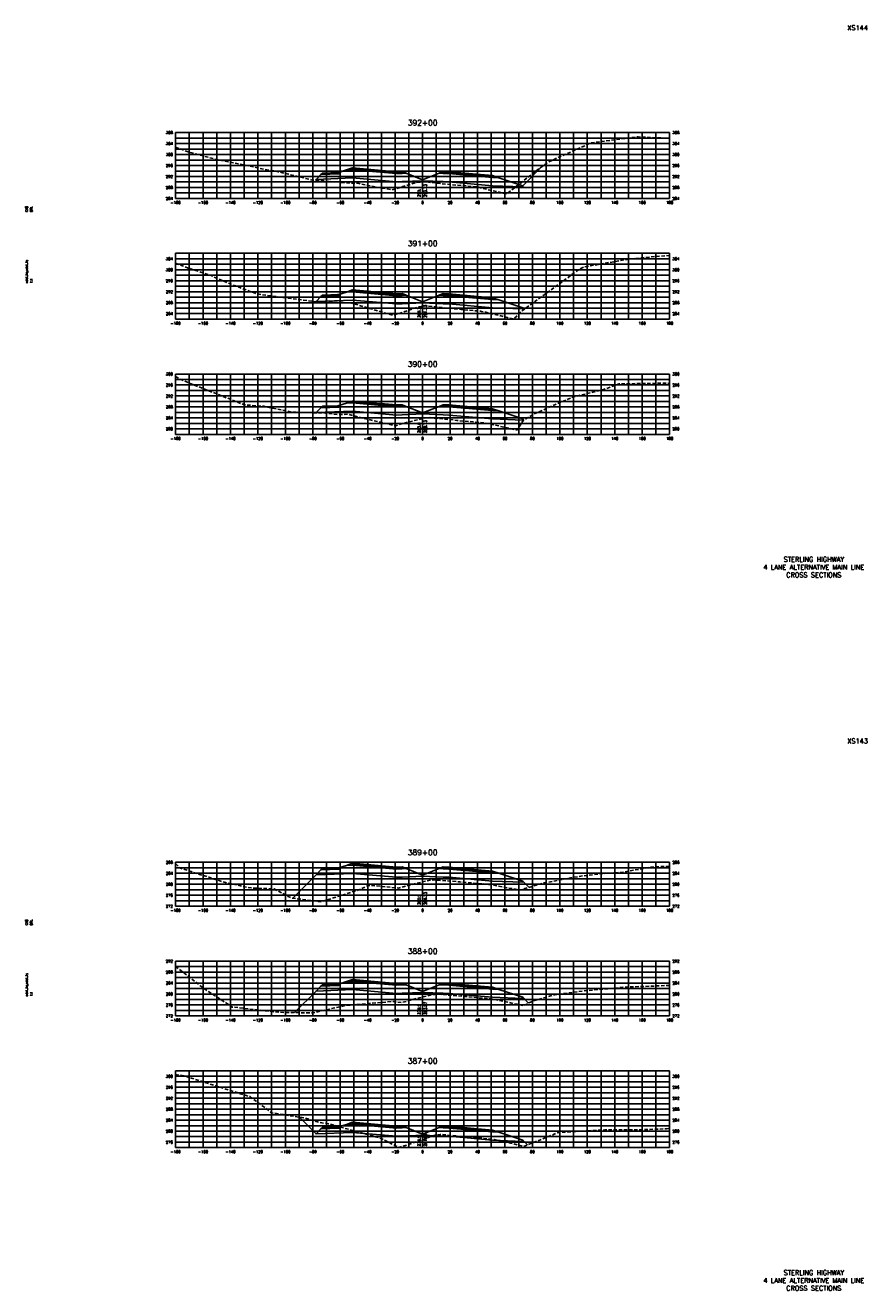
# Model space of a CAD drawing. Extents: x 37 to 9410, y 16 to 8218.
# Tile 95 of 110: x 5877 to 6490, y 7296 to 8218. Entities that reach past the tile are written whole.
import ezdxf
from ezdxf.enums import TextEntityAlignment as Align

# ---------------------------------------------------------------- set-up
doc = ezdxf.new("R2010")
doc.units = 0
doc.header["$LTSCALE"] = 20
doc.header["$MEASUREMENT"] = 0
doc.linetypes.add('HIDDEN_050%', pattern=[0.1875, 0.125, -0.0625])
for name, color, linetype in [('S-AT-TXT175', 6, 'Continuous'), ('S-AT-TXT80', 1, 'Continuous'), ('XDATUM', 3, 'Continuous'), ('XEG', 1, 'HIDDEN_050%'), ('XFG', 2, 'Continuous'), ('XGRID', 251, 'Continuous'), ('XGRIDT', 2, 'Continuous'), ('XREF-BORDER', 7, 'Continuous')]:
    doc.layers.add(name, color=color, linetype=linetype)
doc.styles.add('L100', font='simplex.shx', dxfattribs={"height": 2})
doc.styles.add('L175', font='ROMANSM.shx', dxfattribs={"height": 3.5})
doc.styles.add('L80', font='ROMANSM.shx', dxfattribs={"height": 1.6})

# ---------------------------------------------------------------- blocks, each defined once
blk = doc.blocks.new('03025_00_att1')
at = {"layer": 'S-AT-TXT175', "style": 'L175'}
for tag, p in [('NUM', (32.402, 20.822)), ('LINE1', (30.64, 1.444)), ('LINE2', (30.64, 1.161)), ('LINE3', (30.64, 0.877))]:
    blk.add_attdef(tag, text='', height=0.175, dxfattribs=at).set_placement(p, align=Align.CENTER)
at = {"layer": 'S-AT-TXT80', "style": 'L80'}
for tag, p in [('DESIGNED', (2.094, 14.201)), ('CHECKED', (2.265, 14.201)), ('DRAFTED', (2.436, 14.201)), ('PCTB', (2.094, 11.605)), ('PSCALE', (2.265, 11.605)), ('PVIEW', (2.436, 11.605))]:
    blk.add_attdef(tag, p, '', height=0.08, rotation=90, dxfattribs=at)

msp = doc.modelspace()

# ---------------------------------------------------------------- linework, layer by layer
at = {"layer": 'XDATUM', "flags": 128}
for points in [[(6087.93, 8105.34), (6088.46, 8105.87), (6115.05, 8106.94), (6147.05, 8104.12), (6151.05, 8104.28), (6166.05, 8104.88), (6181.05, 8104.28), (6185.05, 8104.12), (6217.05, 8101.3), (6239.05, 8100.42), (6239.05, 8101.31), (6252.94, 8115.2)], [(6088.32, 8016.73), (6088.46, 8016.87), (6115.05, 8017.94), (6147.05, 8015.12), (6151.05, 8015.28), (6166.05, 8015.88), (6181.05, 8015.28), (6185.05, 8015.12), (6217.05, 8012.3), (6239.05, 8011.42), (6239.05, 8012.31), (6240.14, 8011.22)], [(6088.34, 7935.75), (6088.46, 7935.87), (6115.05, 7936.94), (6147.05, 7934.12), (6151.05, 7934.28), (6166.05, 7934.88), (6181.05, 7934.28), (6185.05, 7934.12), (6217.05, 7931.3), (6239.05, 7930.42), (6239.05, 7931.31), (6239.8, 7930.56)], [(6071.44, 7581.85), (6088.46, 7598.87), (6115.05, 7599.94), (6147.05, 7597.12), (6151.05, 7597.28), (6166.05, 7597.88), (6181.05, 7597.28), (6185.05, 7597.12), (6217.05, 7594.3), (6239.05, 7593.42), (6239.05, 7594.31), (6243.57, 7589.79)], [(6072.78, 7498.48), (6088.46, 7514.16), (6115.05, 7515.22), (6147.05, 7512.41), (6151.05, 7512.57), (6166.05, 7513.17), (6181.05, 7512.57), (6185.05, 7512.41), (6217.05, 7509.59), (6239.05, 7508.71), (6239.05, 7509.6), (6243.3, 7505.34)], [(6076.3, 7422.2), (6088.46, 7410.04), (6115.05, 7411.11), (6147.05, 7408.29), (6151.05, 7408.45), (6166.05, 7409.05), (6181.05, 7408.45), (6185.05, 7408.29), (6217.05, 7405.47), (6239.05, 7404.59), (6239.05, 7405.48), (6242.5, 7402.03)]]:
    msp.add_lwpolyline(points, dxfattribs=at)
at = {"layer": 'XEG', "flags": 128}
for points in [[(5986.05, 8129.41), (5995.13, 8125.92), (6016.93, 8120.13), (6040.36, 8115.55), (6050.9, 8113.14), (6060.71, 8111.5), (6084.86, 8105.61), (6110.8, 8103.36), (6118.83, 8103.03), (6130.34, 8100.71), (6143.9, 8098.24), (6147.37, 8099.26), (6161.38, 8103.62), (6162.63, 8103.82), (6166.05, 8104.13), (6167.06, 8104.23), (6171.62, 8103.74), (6186.18, 8102.09), (6190.79, 8101.71), (6206.11, 8100.37), (6207, 8100.13), (6209.89, 8099.33), (6213.29, 8098.5), (6227.37, 8095.31), (6249.91, 8113.02), (6257.47, 8118.46), (6288.65, 8132.46), (6322.15, 8136.86), (6322.62, 8136.92), (6323.05, 8136.86), (6346.05, 8135.77)], [(5986.05, 8044.79), (5995.32, 8041.21), (6011.36, 8036.01), (6025.31, 8029.89), (6045.39, 8022.38), (6068.5, 8019.19), (6088.9, 8016.66), (6113.45, 8015.94), (6135.23, 8009.5), (6141.69, 8007.65), (6144.41, 8006.87), (6149.61, 8008.43), (6163.34, 8013.05), (6164.94, 8013.2), (6166.05, 8013.32), (6169.1, 8013.66), (6174.5, 8013.09), (6188.74, 8011.57), (6194.13, 8011.06), (6208.19, 8009.81), (6209.07, 8009.65), (6212.13, 8008.97), (6218, 8007.65), (6222.03, 8006.65), (6232.47, 8004.06), (6238.72, 8010.19), (6279.69, 8040), (6283.58, 8042.11), (6288.06, 8042.82), (6317.61, 8047.99), (6343.29, 8050.3), (6346.05, 8050.2)], [(5986.05, 7962.09), (5988.47, 7960.73), (6002.15, 7954.95), (6019.04, 7948.31), (6036.28, 7941.49), (6050.26, 7940.48), (6070.41, 7936.25), (6095.27, 7935.56), (6104.54, 7934.38), (6112.05, 7934.71), (6120.52, 7932.3), (6146.33, 7926.25), (6147.02, 7926.52), (6152.93, 7928.27), (6166.05, 7931.59), (6166.91, 7931.8), (6168.62, 7931.94), (6171.6, 7932.19), (6185.44, 7930.83), (6191.06, 7930.17), (6196.87, 7929.64), (6210.76, 7928.39), (6211.64, 7928.22), (6214.03, 7927.86), (6220.39, 7926.41), (6233.36, 7923.44), (6234.77, 7923.11), (6235.64, 7924.44), (6239.54, 7930.41), (6247.74, 7935.12), (6275.18, 7947.13), (6297.43, 7952.52), (6309.31, 7956.81), (6323.97, 7957.04), (6343.44, 7957.35), (6346.05, 7957.18)], [(5986.05, 7607.04), (5989.24, 7603.87), (6010.23, 7597.08), (6023.52, 7592.85), (6041.1, 7589.33), (6057.79, 7588.57), (6070.39, 7581.98), (6092.06, 7579.21), (6120.74, 7588.33), (6126.33, 7591.11), (6131.17, 7590.89), (6148.54, 7589.23), (6161.46, 7592.67), (6166.05, 7593.76), (6170.48, 7594.82), (6172.07, 7595), (6174.16, 7595.26), (6185.57, 7594.35), (6193.24, 7593.69), (6205.47, 7592.61), (6213.22, 7591.99), (6214.56, 7591.83), (6216.73, 7591.45), (6224.39, 7589.98), (6227.13, 7589.52), (6237.08, 7587.83), (6250.87, 7591.98), (6253.88, 7592.89), (6280.03, 7597.76), (6297.69, 7599.85), (6311.03, 7600.6), (6331.96, 7604.41), (6346.05, 7605.24)], [(5986.05, 7532.11), (6007.02, 7515.83), (6027.39, 7502.51), (6061.51, 7498.66), (6086.06, 7498.26), (6110.39, 7503.75), (6144.74, 7506.58), (6144.83, 7506.58), (6144.85, 7506.58), (6144.99, 7506.56), (6150.95, 7505.73), (6156.26, 7507.24), (6161.8, 7508.82), (6166.05, 7509.83), (6173.34, 7511.55), (6174.87, 7511.73), (6176.63, 7511.92), (6186.61, 7511.09), (6195.99, 7510.28), (6205.35, 7509.46), (6215.62, 7508.45), (6217.12, 7508.29), (6218.79, 7507.99), (6229, 7505.81), (6234.84, 7504.48), (6239.46, 7503.44), (6246.66, 7507), (6262.09, 7511.34), (6282.67, 7514.21), (6311.94, 7516.87), (6317.13, 7517.21), (6320.77, 7517.28), (6346.05, 7518.28)], [(5986.05, 7453.33), (5992.48, 7452.31), (6040.23, 7437.16), (6056.05, 7425.44), (6080.28, 7421.57), (6090.74, 7418.45), (6097.56, 7417.41), (6135.91, 7406.71), (6148.89, 7400.1), (6159.15, 7403.46), (6165.68, 7405.59), (6166.05, 7405.73), (6175.17, 7409.21), (6175.18, 7409.18), (6177.36, 7409.35), (6178.91, 7409.64), (6187.19, 7408.85), (6198.59, 7407.86), (6209.57, 7406.76), (6218.24, 7405.97), (6219.82, 7405.51), (6220.86, 7405.39), (6231.73, 7402.88), (6239.42, 7400.8), (6255.89, 7407.35), (6260.93, 7409.36), (6264.16, 7410.88), (6269.55, 7411.39), (6298.84, 7412.88), (6326.88, 7413.12), (6343.7, 7413.77), (6346.05, 7413.88)]]:
    msp.add_lwpolyline(points, dxfattribs=at)
at = {"layer": 'XFG', "flags": 128}
for points in [[(6166.05, 8105.62), (6154.1, 8110.4), (6151.05, 8110.28), (6147.05, 8110.12), (6115.05, 8112.94), (6110.48, 8112.75), (6105.05, 8110.94), (6105.05, 8109.94), (6092.01, 8109.42), (6088.46, 8105.87), (6115.05, 8106.94), (6147.05, 8104.12), (6151.05, 8104.28), (6166.05, 8104.88), (6166.05, 8105.62)], [(6105.05, 8110.94), (6104.05, 8110.9), (6104.05, 8110.56), (6094.05, 8110.16), (6094.05, 8110.5), (6093.05, 8110.46), (6092.01, 8109.42), (6105.05, 8109.94), (6105.05, 8110.94)], [(6104.05, 8110.9), (6094.05, 8110.5), (6094.05, 8110.16), (6104.05, 8110.56), (6104.05, 8110.9)], [(6151.05, 8110.62), (6147.05, 8110.46), (6115.05, 8113.28), (6115.05, 8114.28), (6110.48, 8112.75), (6115.05, 8112.94), (6147.05, 8110.12), (6151.05, 8110.28), (6154.1, 8110.4), (6151.05, 8111.62), (6151.05, 8110.62)], [(6151.05, 8111.62), (6147.05, 8111.46), (6115.05, 8114.28), (6115.05, 8113.94), (6147.05, 8111.12), (6151.05, 8111.28), (6151.05, 8111.62)], [(6151.05, 8111.28), (6147.05, 8111.12), (6115.05, 8113.94), (6115.05, 8113.28), (6147.05, 8110.46), (6151.05, 8110.62), (6151.05, 8111.28)], [(6166.05, 8105.62), (6178, 8110.4), (6181.05, 8110.28), (6185.05, 8110.12), (6217.05, 8107.3), (6221.62, 8107.12), (6239.05, 8101.31), (6239.05, 8100.42), (6217.05, 8101.3), (6185.05, 8104.12), (6181.05, 8104.28), (6166.05, 8104.88)], [(6181.05, 8111.62), (6178, 8110.4), (6181.05, 8110.28), (6185.05, 8110.12), (6217.05, 8107.3), (6221.62, 8107.12), (6217.05, 8108.64), (6217.05, 8107.64), (6185.05, 8110.46), (6181.05, 8110.62), (6181.05, 8111.62)], [(6181.05, 8111.62), (6181.05, 8111.28), (6185.05, 8111.12), (6217.05, 8108.3), (6217.05, 8108.64), (6185.05, 8111.46), (6181.05, 8111.62)], [(6181.05, 8111.28), (6181.05, 8110.62), (6185.05, 8110.46), (6217.05, 8107.64), (6217.05, 8108.3), (6185.05, 8111.12), (6181.05, 8111.28)], [(6239.05, 8101.31), (6239.05, 8101.31), (6252.94, 8115.2)], [(6088.46, 8105.87), (6088.46, 8105.87), (6087.93, 8105.34)], [(6088.46, 8016.87), (6088.46, 8016.87), (6088.32, 8016.73)], [(6166.05, 8016.62), (6154.1, 8021.4), (6151.05, 8021.28), (6147.05, 8021.12), (6115.05, 8023.94), (6110.48, 8023.75), (6105.05, 8021.94), (6105.05, 8020.94), (6092.01, 8020.42), (6088.46, 8016.87), (6115.05, 8017.94), (6147.05, 8015.12), (6151.05, 8015.28), (6166.05, 8015.88), (6166.05, 8016.62)], [(6105.05, 8021.94), (6104.05, 8021.9), (6104.05, 8021.56), (6094.05, 8021.16), (6094.05, 8021.5), (6093.05, 8021.46), (6092.01, 8020.42), (6105.05, 8020.94), (6105.05, 8021.94)], [(6104.05, 8021.9), (6094.05, 8021.5), (6094.05, 8021.16), (6104.05, 8021.56), (6104.05, 8021.9)], [(6151.05, 8021.62), (6147.05, 8021.46), (6115.05, 8024.28), (6115.05, 8025.28), (6110.48, 8023.75), (6115.05, 8023.94), (6147.05, 8021.12), (6151.05, 8021.28), (6154.1, 8021.4), (6151.05, 8022.62), (6151.05, 8021.62)], [(6151.05, 8022.62), (6147.05, 8022.46), (6115.05, 8025.28), (6115.05, 8024.94), (6147.05, 8022.12), (6151.05, 8022.28), (6151.05, 8022.62)], [(6151.05, 8022.28), (6147.05, 8022.12), (6115.05, 8024.94), (6115.05, 8024.28), (6147.05, 8021.46), (6151.05, 8021.62), (6151.05, 8022.28)], [(6166.05, 8016.62), (6178, 8021.4), (6181.05, 8021.28), (6185.05, 8021.12), (6217.05, 8018.3), (6221.62, 8018.12), (6239.05, 8012.31), (6239.05, 8011.42), (6217.05, 8012.3), (6185.05, 8015.12), (6181.05, 8015.28), (6166.05, 8015.88)], [(6181.05, 8022.62), (6178, 8021.4), (6181.05, 8021.28), (6185.05, 8021.12), (6217.05, 8018.3), (6221.62, 8018.12), (6217.05, 8019.64), (6217.05, 8018.64), (6185.05, 8021.46), (6181.05, 8021.62), (6181.05, 8022.62)], [(6181.05, 8022.62), (6181.05, 8022.28), (6185.05, 8022.12), (6217.05, 8019.3), (6217.05, 8019.64), (6185.05, 8022.46), (6181.05, 8022.62)], [(6181.05, 8022.28), (6181.05, 8021.62), (6185.05, 8021.46), (6217.05, 8018.64), (6217.05, 8019.3), (6185.05, 8022.12), (6181.05, 8022.28)], [(6239.05, 8012.31), (6239.05, 8012.31), (6240.14, 8011.22)], [(6166.05, 7935.62), (6154.1, 7940.4), (6151.05, 7940.28), (6147.05, 7940.12), (6115.05, 7942.94), (6110.48, 7942.75), (6105.05, 7940.94), (6105.05, 7939.94), (6092.01, 7939.42), (6088.46, 7935.87), (6115.05, 7936.94), (6147.05, 7934.12), (6151.05, 7934.28), (6166.05, 7934.88), (6166.05, 7935.62)], [(6151.05, 7940.62), (6147.05, 7940.46), (6115.05, 7943.28), (6115.05, 7944.28), (6110.48, 7942.75), (6115.05, 7942.94), (6147.05, 7940.12), (6151.05, 7940.28), (6154.1, 7940.4), (6151.05, 7941.62), (6151.05, 7940.62)], [(6151.05, 7941.62), (6147.05, 7941.46), (6115.05, 7944.28), (6115.05, 7943.94), (6147.05, 7941.12), (6151.05, 7941.28), (6151.05, 7941.62)], [(6151.05, 7941.28), (6147.05, 7941.12), (6115.05, 7943.94), (6115.05, 7943.28), (6147.05, 7940.46), (6151.05, 7940.62), (6151.05, 7941.28)], [(6088.46, 7935.87), (6088.46, 7935.87), (6088.34, 7935.75)], [(6105.05, 7940.94), (6104.05, 7940.9), (6104.05, 7940.56), (6094.05, 7940.16), (6094.05, 7940.5), (6093.05, 7940.46), (6092.01, 7939.42), (6105.05, 7939.94), (6105.05, 7940.94)], [(6104.05, 7940.9), (6094.05, 7940.5), (6094.05, 7940.16), (6104.05, 7940.56), (6104.05, 7940.9)], [(6166.05, 7935.62), (6178, 7940.4), (6181.05, 7940.28), (6185.05, 7940.12), (6217.05, 7937.3), (6221.62, 7937.12), (6239.05, 7931.31), (6239.05, 7930.42), (6217.05, 7931.3), (6185.05, 7934.12), (6181.05, 7934.28), (6166.05, 7934.88)], [(6181.05, 7941.62), (6178, 7940.4), (6181.05, 7940.28), (6185.05, 7940.12), (6217.05, 7937.3), (6221.62, 7937.12), (6217.05, 7938.64), (6217.05, 7937.64), (6185.05, 7940.46), (6181.05, 7940.62), (6181.05, 7941.62)], [(6181.05, 7941.62), (6181.05, 7941.28), (6185.05, 7941.12), (6217.05, 7938.3), (6217.05, 7938.64), (6185.05, 7941.46), (6181.05, 7941.62)], [(6181.05, 7941.28), (6181.05, 7940.62), (6185.05, 7940.46), (6217.05, 7937.64), (6217.05, 7938.3), (6185.05, 7941.12), (6181.05, 7941.28)], [(6239.05, 7931.31), (6239.05, 7931.31), (6239.8, 7930.56)], [(6166.05, 7598.62), (6154.1, 7603.4), (6151.05, 7603.28), (6147.05, 7603.12), (6115.05, 7605.94), (6110.48, 7605.75), (6105.05, 7603.94), (6105.05, 7602.94), (6092.01, 7602.42), (6088.46, 7598.87), (6115.05, 7599.94), (6147.05, 7597.12), (6151.05, 7597.28), (6166.05, 7597.88), (6166.05, 7598.62)], [(6105.05, 7603.94), (6104.05, 7603.9), (6104.05, 7603.56), (6094.05, 7603.16), (6094.05, 7603.5), (6093.05, 7603.46), (6092.01, 7602.42), (6105.05, 7602.94), (6105.05, 7603.94)], [(6104.05, 7603.9), (6094.05, 7603.5), (6094.05, 7603.16), (6104.05, 7603.56), (6104.05, 7603.9)], [(6151.05, 7603.62), (6147.05, 7603.46), (6115.05, 7606.28), (6115.05, 7607.28), (6110.48, 7605.75), (6115.05, 7605.94), (6147.05, 7603.12), (6151.05, 7603.28), (6154.1, 7603.4), (6151.05, 7604.62), (6151.05, 7603.62)], [(6151.05, 7604.62), (6147.05, 7604.46), (6115.05, 7607.28), (6115.05, 7606.94), (6147.05, 7604.12), (6151.05, 7604.28), (6151.05, 7604.62)], [(6151.05, 7604.28), (6147.05, 7604.12), (6115.05, 7606.94), (6115.05, 7606.28), (6147.05, 7603.46), (6151.05, 7603.62), (6151.05, 7604.28)], [(6166.05, 7598.62), (6178, 7603.4), (6181.05, 7603.28), (6185.05, 7603.12), (6217.05, 7600.3), (6221.62, 7600.12), (6239.05, 7594.31), (6239.05, 7593.42), (6217.05, 7594.3), (6185.05, 7597.12), (6181.05, 7597.28), (6166.05, 7597.88)], [(6181.05, 7604.62), (6178, 7603.4), (6181.05, 7603.28), (6185.05, 7603.12), (6217.05, 7600.3), (6221.62, 7600.12), (6217.05, 7601.64), (6217.05, 7600.64), (6185.05, 7603.46), (6181.05, 7603.62), (6181.05, 7604.62)], [(6181.05, 7604.62), (6181.05, 7604.28), (6185.05, 7604.12), (6217.05, 7601.3), (6217.05, 7601.64), (6185.05, 7604.46), (6181.05, 7604.62)], [(6181.05, 7604.28), (6181.05, 7603.62), (6185.05, 7603.46), (6217.05, 7600.64), (6217.05, 7601.3), (6185.05, 7604.12), (6181.05, 7604.28)], [(6088.46, 7598.87), (6088.46, 7598.87), (6071.44, 7581.85)], [(6239.05, 7594.31), (6239.05, 7594.31), (6243.57, 7589.79)], [(6166.05, 7513.91), (6154.1, 7518.69), (6151.05, 7518.57), (6147.05, 7518.41), (6115.05, 7521.22), (6110.48, 7521.04), (6105.05, 7519.23), (6105.05, 7518.23), (6092.01, 7517.71), (6088.46, 7514.16), (6115.05, 7515.22), (6147.05, 7512.41), (6151.05, 7512.57), (6166.05, 7513.17), (6166.05, 7513.91)], [(6105.05, 7519.23), (6104.05, 7519.19), (6104.05, 7518.85), (6094.05, 7518.45), (6094.05, 7518.79), (6093.05, 7518.75), (6092.01, 7517.71), (6105.05, 7518.23), (6105.05, 7519.23)], [(6104.05, 7519.19), (6094.05, 7518.79), (6094.05, 7518.45), (6104.05, 7518.85), (6104.05, 7519.19)], [(6151.05, 7518.91), (6147.05, 7518.75), (6115.05, 7521.56), (6115.05, 7522.56), (6110.48, 7521.04), (6115.05, 7521.22), (6147.05, 7518.41), (6151.05, 7518.57), (6154.1, 7518.69), (6151.05, 7519.91), (6151.05, 7518.91)], [(6151.05, 7519.91), (6147.05, 7519.75), (6115.05, 7522.56), (6115.05, 7522.22), (6147.05, 7519.41), (6151.05, 7519.57), (6151.05, 7519.91)], [(6151.05, 7519.57), (6147.05, 7519.41), (6115.05, 7522.22), (6115.05, 7521.56), (6147.05, 7518.75), (6151.05, 7518.91), (6151.05, 7519.57)], [(6166.05, 7513.91), (6178, 7518.69), (6181.05, 7518.57), (6185.05, 7518.41), (6217.05, 7515.59), (6221.62, 7515.41), (6239.05, 7509.6), (6239.05, 7508.71), (6217.05, 7509.59), (6185.05, 7512.41), (6181.05, 7512.57), (6166.05, 7513.17)], [(6181.05, 7519.91), (6178, 7518.69), (6181.05, 7518.57), (6185.05, 7518.41), (6217.05, 7515.59), (6221.62, 7515.41), (6217.05, 7516.93), (6217.05, 7515.93), (6185.05, 7518.75), (6181.05, 7518.91), (6181.05, 7519.91)], [(6181.05, 7519.91), (6181.05, 7519.57), (6185.05, 7519.41), (6217.05, 7516.59), (6217.05, 7516.93), (6185.05, 7519.75), (6181.05, 7519.91)], [(6181.05, 7519.57), (6181.05, 7518.91), (6185.05, 7518.75), (6217.05, 7515.93), (6217.05, 7516.59), (6185.05, 7519.41), (6181.05, 7519.57)], [(6088.46, 7514.16), (6088.46, 7514.16), (6072.78, 7498.48)], [(6239.05, 7509.6), (6239.05, 7509.6), (6243.3, 7505.34)], [(6088.46, 7410.04), (6088.46, 7410.04), (6076.3, 7422.2)], [(6166.05, 7409.79), (6154.1, 7414.57), (6151.05, 7414.45), (6147.05, 7414.29), (6115.05, 7417.11), (6110.48, 7416.92), (6105.05, 7415.11), (6105.05, 7414.11), (6092.01, 7413.59), (6088.46, 7410.04), (6115.05, 7411.11), (6147.05, 7408.29), (6151.05, 7408.45), (6166.05, 7409.05), (6166.05, 7409.79)], [(6151.05, 7414.79), (6147.05, 7414.63), (6115.05, 7417.45), (6115.05, 7418.45), (6110.48, 7416.92), (6115.05, 7417.11), (6147.05, 7414.29), (6151.05, 7414.45), (6154.1, 7414.57), (6151.05, 7415.79), (6151.05, 7414.79)], [(6151.05, 7415.79), (6147.05, 7415.63), (6115.05, 7418.45), (6115.05, 7418.11), (6147.05, 7415.29), (6151.05, 7415.45), (6151.05, 7415.79)], [(6151.05, 7415.45), (6147.05, 7415.29), (6115.05, 7418.11), (6115.05, 7417.45), (6147.05, 7414.63), (6151.05, 7414.79), (6151.05, 7415.45)], [(6105.05, 7415.11), (6104.05, 7415.07), (6104.05, 7414.73), (6094.05, 7414.33), (6094.05, 7414.67), (6093.05, 7414.63), (6092.01, 7413.59), (6105.05, 7414.11), (6105.05, 7415.11)], [(6104.05, 7415.07), (6094.05, 7414.67), (6094.05, 7414.33), (6104.05, 7414.73), (6104.05, 7415.07)], [(6166.05, 7409.79), (6178, 7414.57), (6181.05, 7414.45), (6185.05, 7414.29), (6217.05, 7411.47), (6221.62, 7411.29), (6239.05, 7405.48), (6239.05, 7404.59), (6217.05, 7405.47), (6185.05, 7408.29), (6181.05, 7408.45), (6166.05, 7409.05)], [(6181.05, 7415.79), (6178, 7414.57), (6181.05, 7414.45), (6185.05, 7414.29), (6217.05, 7411.47), (6221.62, 7411.29), (6217.05, 7412.81), (6217.05, 7411.81), (6185.05, 7414.63), (6181.05, 7414.79), (6181.05, 7415.79)], [(6181.05, 7415.79), (6181.05, 7415.45), (6185.05, 7415.29), (6217.05, 7412.47), (6217.05, 7412.81), (6185.05, 7415.63), (6181.05, 7415.79)], [(6181.05, 7415.45), (6181.05, 7414.79), (6185.05, 7414.63), (6217.05, 7411.81), (6217.05, 7412.47), (6185.05, 7415.29), (6181.05, 7415.45)], [(6239.05, 7405.48), (6239.05, 7405.48), (6242.5, 7402.03)]]:
    msp.add_lwpolyline(points, dxfattribs=at)
at = {"layer": 'XGRID'}
for p, q in [((5986.05, 8092), (5986.05, 8140)), ((5986.05, 8140), (6346.05, 8140)), ((5996.05, 8092), (5996.05, 8140)), ((6006.05, 8092), (6006.05, 8140)), ((6016.05, 8092), (6016.05, 8140)), ((6026.05, 8092), (6026.05, 8140)), ((6036.05, 8092), (6036.05, 8140)), ((6046.05, 8092), (6046.05, 8140)), ((6056.05, 8092), (6056.05, 8140)), ((6066.05, 8092), (6066.05, 8140)), ((6076.05, 8092), (6076.05, 8140)), ((6086.05, 8092), (6086.05, 8140)), ((6096.05, 8092), (6096.05, 8140)), ((6106.05, 8092), (6106.05, 8140)), ((6116.05, 8092), (6116.05, 8140)), ((6126.05, 8092), (6126.05, 8140)), ((6136.05, 8092), (6136.05, 8140)), ((6146.05, 8092), (6146.05, 8140)), ((6156.05, 8092), (6156.05, 8140)), ((6166.05, 8092), (6166.05, 8140)), ((6176.05, 8092), (6176.05, 8140)), ((6186.05, 8092), (6186.05, 8140)), ((6196.05, 8092), (6196.05, 8140)), ((6206.05, 8092), (6206.05, 8140)), ((6216.05, 8092), (6216.05, 8140)), ((6226.05, 8092), (6226.05, 8140)), ((6236.05, 8092), (6236.05, 8140)), ((6246.05, 8092), (6246.05, 8140)), ((6256.05, 8092), (6256.05, 8140)), ((6266.05, 8092), (6266.05, 8140)), ((6276.05, 8092), (6276.05, 8140)), ((6286.05, 8092), (6286.05, 8140)), ((6296.05, 8092), (6296.05, 8140)), ((6306.05, 8092), (6306.05, 8140)), ((6316.05, 8092), (6316.05, 8140)), ((6326.05, 8092), (6326.05, 8140)), ((6336.05, 8092), (6336.05, 8140)), ((6346.05, 8092), (6346.05, 8140)), ((5986.05, 8136), (6346.05, 8136)), ((5986.05, 8132), (6346.05, 8132)), ((5986.05, 8128), (6346.05, 8128)), ((5986.05, 8124), (6346.05, 8124)), ((5986.05, 8120), (6346.05, 8120)), ((5986.05, 8116), (6346.05, 8116)), ((5986.05, 8112), (6346.05, 8112)), ((5986.05, 8108), (6346.05, 8108)), ((5986.05, 8104), (6346.05, 8104)), ((5986.05, 8100), (6346.05, 8100)), ((5986.05, 8096), (6346.05, 8096)), ((5986.05, 8092), (6346.05, 8092)), ((5986.05, 8004), (5986.05, 8052)), ((5986.05, 8052), (6346.05, 8052)), ((5986.05, 8048), (6346.05, 8048)), ((5996.05, 8004), (5996.05, 8052)), ((6006.05, 8004), (6006.05, 8052)), ((6016.05, 8004), (6016.05, 8052)), ((6026.05, 8004), (6026.05, 8052)), ((6036.05, 8004), (6036.05, 8052)), ((6046.05, 8004), (6046.05, 8052)), ((6056.05, 8004), (6056.05, 8052)), ((6066.05, 8004), (6066.05, 8052)), ((6076.05, 8004), (6076.05, 8052)), ((6086.05, 8004), (6086.05, 8052)), ((6096.05, 8004), (6096.05, 8052)), ((6106.05, 8004), (6106.05, 8052)), ((6116.05, 8004), (6116.05, 8052)), ((6126.05, 8004), (6126.05, 8052)), ((6136.05, 8004), (6136.05, 8052)), ((6146.05, 8004), (6146.05, 8052)), ((6156.05, 8004), (6156.05, 8052)), ((6166.05, 8004), (6166.05, 8052)), ((6176.05, 8004), (6176.05, 8052)), ((6186.05, 8004), (6186.05, 8052)), ((6196.05, 8004), (6196.05, 8052)), ((6206.05, 8004), (6206.05, 8052)), ((6216.05, 8004), (6216.05, 8052)), ((6226.05, 8004), (6226.05, 8052)), ((6236.05, 8004), (6236.05, 8052)), ((6246.05, 8004), (6246.05, 8052)), ((6256.05, 8004), (6256.05, 8052)), ((6266.05, 8004), (6266.05, 8052)), ((6276.05, 8004), (6276.05, 8052)), ((6286.05, 8004), (6286.05, 8052)), ((6296.05, 8004), (6296.05, 8052)), ((6306.05, 8004), (6306.05, 8052)), ((6316.05, 8004), (6316.05, 8052)), ((6326.05, 8004), (6326.05, 8052)), ((6336.05, 8004), (6336.05, 8052)), ((6346.05, 8004), (6346.05, 8052)), ((5986.05, 8044), (6346.05, 8044)), ((5986.05, 8040), (6346.05, 8040)), ((5986.05, 8036), (6346.05, 8036)), ((5986.05, 8032), (6346.05, 8032)), ((5986.05, 8028), (6346.05, 8028)), ((5986.05, 8024), (6346.05, 8024)), ((5986.05, 8020), (6346.05, 8020)), ((5986.05, 8016), (6346.05, 8016)), ((5986.05, 8012), (6346.05, 8012)), ((5986.05, 8008), (6346.05, 8008)), ((5986.05, 8004), (6346.05, 8004)), ((5986.05, 7920), (5986.05, 7964)), ((5986.05, 7964), (6346.05, 7964)), ((5996.05, 7920), (5996.05, 7964)), ((6006.05, 7920), (6006.05, 7964)), ((6016.05, 7920), (6016.05, 7964)), ((6026.05, 7920), (6026.05, 7964)), ((6036.05, 7920), (6036.05, 7964)), ((6046.05, 7920), (6046.05, 7964)), ((6056.05, 7920), (6056.05, 7964)), ((6066.05, 7920), (6066.05, 7964)), ((6076.05, 7920), (6076.05, 7964)), ((6086.05, 7920), (6086.05, 7964)), ((6096.05, 7920), (6096.05, 7964)), ((6106.05, 7920), (6106.05, 7964)), ((6116.05, 7920), (6116.05, 7964)), ((6126.05, 7920), (6126.05, 7964)), ((6136.05, 7920), (6136.05, 7964)), ((6146.05, 7920), (6146.05, 7964)), ((6156.05, 7920), (6156.05, 7964)), ((6166.05, 7920), (6166.05, 7964)), ((6176.05, 7920), (6176.05, 7964)), ((6186.05, 7920), (6186.05, 7964)), ((6196.05, 7920), (6196.05, 7964)), ((6206.05, 7920), (6206.05, 7964)), ((6216.05, 7920), (6216.05, 7964)), ((6226.05, 7920), (6226.05, 7964)), ((6236.05, 7920), (6236.05, 7964)), ((6246.05, 7920), (6246.05, 7964)), ((6256.05, 7920), (6256.05, 7964)), ((6266.05, 7920), (6266.05, 7964)), ((6276.05, 7920), (6276.05, 7964)), ((6286.05, 7920), (6286.05, 7964)), ((6296.05, 7920), (6296.05, 7964)), ((6306.05, 7920), (6306.05, 7964)), ((6316.05, 7920), (6316.05, 7964)), ((6326.05, 7920), (6326.05, 7964)), ((6336.05, 7920), (6336.05, 7964)), ((6346.05, 7920), (6346.05, 7964)), ((5986.05, 7960), (6346.05, 7960)), ((5986.05, 7956), (6346.05, 7956)), ((5986.05, 7952), (6346.05, 7952)), ((5986.05, 7948), (6346.05, 7948)), ((5986.05, 7944), (6346.05, 7944)), ((5986.05, 7940), (6346.05, 7940)), ((5986.05, 7936), (6346.05, 7936)), ((5986.05, 7932), (6346.05, 7932)), ((5986.05, 7928), (6346.05, 7928)), ((5986.05, 7924), (6346.05, 7924)), ((5986.05, 7920), (6346.05, 7920)), ((5986.05, 7576), (5986.05, 7608)), ((5986.05, 7608), (6346.05, 7608)), ((5986.05, 7604), (6346.05, 7604)), ((5996.05, 7576), (5996.05, 7608)), ((6006.05, 7576), (6006.05, 7608)), ((6016.05, 7576), (6016.05, 7608)), ((6026.05, 7576), (6026.05, 7608)), ((6036.05, 7576), (6036.05, 7608)), ((6046.05, 7576), (6046.05, 7608)), ((6056.05, 7576), (6056.05, 7608)), ((6066.05, 7576), (6066.05, 7608)), ((6076.05, 7576), (6076.05, 7608)), ((6086.05, 7576), (6086.05, 7608)), ((6096.05, 7576), (6096.05, 7608)), ((6106.05, 7576), (6106.05, 7608)), ((6116.05, 7576), (6116.05, 7608)), ((6126.05, 7576), (6126.05, 7608)), ((6136.05, 7576), (6136.05, 7608)), ((6146.05, 7576), (6146.05, 7608)), ((6156.05, 7576), (6156.05, 7608)), ((6166.05, 7576), (6166.05, 7608)), ((6176.05, 7576), (6176.05, 7608)), ((6186.05, 7576), (6186.05, 7608)), ((6196.05, 7576), (6196.05, 7608)), ((6206.05, 7576), (6206.05, 7608)), ((6216.05, 7576), (6216.05, 7608)), ((6226.05, 7576), (6226.05, 7608)), ((6236.05, 7576), (6236.05, 7608)), ((6246.05, 7576), (6246.05, 7608)), ((6256.05, 7576), (6256.05, 7608)), ((6266.05, 7576), (6266.05, 7608)), ((6276.05, 7576), (6276.05, 7608)), ((6286.05, 7576), (6286.05, 7608)), ((6296.05, 7576), (6296.05, 7608)), ((6306.05, 7576), (6306.05, 7608)), ((6316.05, 7576), (6316.05, 7608)), ((6326.05, 7576), (6326.05, 7608)), ((6336.05, 7576), (6336.05, 7608)), ((6346.05, 7576), (6346.05, 7608)), ((5986.05, 7600), (6346.05, 7600)), ((5986.05, 7596), (6346.05, 7596)), ((5986.05, 7592), (6346.05, 7592)), ((5986.05, 7588), (6346.05, 7588)), ((5986.05, 7584), (6346.05, 7584)), ((5986.05, 7580), (6346.05, 7580)), ((5986.05, 7576), (6346.05, 7576)), ((5986.05, 7496), (5986.05, 7536)), ((5986.05, 7536), (6346.05, 7536)), ((5986.05, 7532), (6346.05, 7532)), ((5986.05, 7528), (6346.05, 7528)), ((5996.05, 7496), (5996.05, 7536)), ((6006.05, 7496), (6006.05, 7536)), ((6016.05, 7496), (6016.05, 7536)), ((6026.05, 7496), (6026.05, 7536)), ((6036.05, 7496), (6036.05, 7536)), ((6046.05, 7496), (6046.05, 7536)), ((6056.05, 7496), (6056.05, 7536)), ((6066.05, 7496), (6066.05, 7536)), ((6076.05, 7496), (6076.05, 7536)), ((6086.05, 7496), (6086.05, 7536)), ((6096.05, 7496), (6096.05, 7536)), ((6106.05, 7496), (6106.05, 7536)), ((6116.05, 7496), (6116.05, 7536)), ((6126.05, 7496), (6126.05, 7536)), ((6136.05, 7496), (6136.05, 7536)), ((6146.05, 7496), (6146.05, 7536)), ((6156.05, 7496), (6156.05, 7536)), ((6166.05, 7496), (6166.05, 7536)), ((6176.05, 7496), (6176.05, 7536)), ((6186.05, 7496), (6186.05, 7536)), ((6196.05, 7496), (6196.05, 7536)), ((6206.05, 7496), (6206.05, 7536)), ((6216.05, 7496), (6216.05, 7536)), ((6226.05, 7496), (6226.05, 7536)), ((6236.05, 7496), (6236.05, 7536)), ((6246.05, 7496), (6246.05, 7536)), ((6256.05, 7496), (6256.05, 7536)), ((6266.05, 7496), (6266.05, 7536)), ((6276.05, 7496), (6276.05, 7536)), ((6286.05, 7496), (6286.05, 7536)), ((6296.05, 7496), (6296.05, 7536)), ((6306.05, 7496), (6306.05, 7536)), ((6316.05, 7496), (6316.05, 7536)), ((6326.05, 7496), (6326.05, 7536)), ((6336.05, 7496), (6336.05, 7536)), ((6346.05, 7496), (6346.05, 7536)), ((5986.05, 7524), (6346.05, 7524)), ((5986.05, 7520), (6346.05, 7520)), ((5986.05, 7516), (6346.05, 7516)), ((5986.05, 7512), (6346.05, 7512)), ((5986.05, 7508), (6346.05, 7508)), ((5986.05, 7504), (6346.05, 7504)), ((5986.05, 7500), (6346.05, 7500)), ((5986.05, 7496), (6346.05, 7496)), ((5986.05, 7400), (5986.05, 7456)), ((5986.05, 7456), (6346.05, 7456)), ((5996.05, 7400), (5996.05, 7456)), ((6006.05, 7400), (6006.05, 7456)), ((6016.05, 7400), (6016.05, 7456)), ((6026.05, 7400), (6026.05, 7456)), ((6036.05, 7400), (6036.05, 7456)), ((6046.05, 7400), (6046.05, 7456)), ((6056.05, 7400), (6056.05, 7456)), ((6066.05, 7400), (6066.05, 7456)), ((6076.05, 7400), (6076.05, 7456)), ((6086.05, 7400), (6086.05, 7456)), ((6096.05, 7400), (6096.05, 7456)), ((6106.05, 7400), (6106.05, 7456)), ((6116.05, 7400), (6116.05, 7456)), ((6126.05, 7400), (6126.05, 7456)), ((6136.05, 7400), (6136.05, 7456)), ((6146.05, 7400), (6146.05, 7456)), ((6156.05, 7400), (6156.05, 7456)), ((6166.05, 7400), (6166.05, 7456)), ((6176.05, 7400), (6176.05, 7456)), ((6186.05, 7400), (6186.05, 7456)), ((6196.05, 7400), (6196.05, 7456)), ((6206.05, 7400), (6206.05, 7456)), ((6216.05, 7400), (6216.05, 7456)), ((6226.05, 7400), (6226.05, 7456)), ((6236.05, 7400), (6236.05, 7456)), ((6246.05, 7400), (6246.05, 7456)), ((6256.05, 7400), (6256.05, 7456)), ((6266.05, 7400), (6266.05, 7456)), ((6276.05, 7400), (6276.05, 7456)), ((6286.05, 7400), (6286.05, 7456)), ((6296.05, 7400), (6296.05, 7456)), ((6306.05, 7400), (6306.05, 7456)), ((6316.05, 7400), (6316.05, 7456)), ((6326.05, 7400), (6326.05, 7456)), ((6336.05, 7400), (6336.05, 7456)), ((6346.05, 7400), (6346.05, 7456)), ((5986.05, 7452), (6346.05, 7452)), ((5986.05, 7448), (6346.05, 7448)), ((5986.05, 7444), (6346.05, 7444)), ((5986.05, 7440), (6346.05, 7440)), ((5986.05, 7436), (6346.05, 7436)), ((5986.05, 7432), (6346.05, 7432)), ((5986.05, 7428), (6346.05, 7428)), ((5986.05, 7424), (6346.05, 7424)), ((5986.05, 7420), (6346.05, 7420)), ((5986.05, 7416), (6346.05, 7416)), ((5986.05, 7412), (6346.05, 7412)), ((5986.05, 7408), (6346.05, 7408)), ((5986.05, 7404), (6346.05, 7404)), ((5986.05, 7400), (6346.05, 7400))]:
    msp.add_line(p, q, dxfattribs=at)

# ---------------------------------------------------------------- block references
at = {"layer": 'XREF-BORDER'}
ref = msp.add_blockref('03025_00_att1', (5836.45, 7798.23), dxfattribs=dict(at, xscale=20, yscale=20, zscale=20))
ref.add_attrib('LINE1', 'STERLING HIGHWAY', dxfattribs={"layer": 'S-AT-TXT175', "height": 3.5, "style": 'L175'}).set_placement((6451.07, 7827.1), align=Align.CENTER)
ref.add_attrib('LINE2', '4 LANE ALTERNATIVE MAIN LINE', dxfattribs={"layer": 'S-AT-TXT175', "height": 3.5, "style": 'L175'}).set_placement((6451.07, 7821.44), align=Align.CENTER)
ref.add_attrib('LINE3', 'CROSS SECTIONS', dxfattribs={"layer": 'S-AT-TXT175', "height": 3.5, "style": 'L175'}).set_placement((6451.07, 7815.77), align=Align.CENTER)
ref.add_attrib('NUM', 'XS144', dxfattribs={"layer": 'S-AT-TXT175', "height": 3.5, "style": 'L175'}).set_placement((6483, 8214.66), align=Align.CENTER)
ref.add_attrib('DESIGNED', 'CAB', (5878.34, 8082.25), dxfattribs={"layer": 'S-AT-TXT80', "height": 1.6, "rotation": 90, "style": 'L80'})
ref.add_attrib('CHECKED', 'DRL', (5881.75, 8082.25), dxfattribs={"layer": 'S-AT-TXT80', "height": 1.6, "rotation": 90, "style": 'L80'})
ref.add_attrib('PCTB', 'adot_hs,adot_fs', (5878.34, 8030.32), dxfattribs={"layer": 'S-AT-TXT80', "height": 1.6, "rotation": 90, "style": 'L80'})
ref.add_attrib('PSCALE', '1:1', (5881.75, 8030.32), dxfattribs={"layer": 'S-AT-TXT80', "height": 1.6, "rotation": 90, "style": 'L80'})
ref = msp.add_blockref('03025_00_att1', (5836.45, 7278.23), dxfattribs=dict(at, xscale=20, yscale=20, zscale=20))
ref.add_attrib('LINE1', 'STERLING HIGHWAY', dxfattribs={"layer": 'S-AT-TXT175', "height": 3.5, "style": 'L175'}).set_placement((6451.07, 7307.1), align=Align.CENTER)
ref.add_attrib('LINE2', '4 LANE ALTERNATIVE MAIN LINE', dxfattribs={"layer": 'S-AT-TXT175', "height": 3.5, "style": 'L175'}).set_placement((6451.07, 7301.44), align=Align.CENTER)
ref.add_attrib('LINE3', 'CROSS SECTIONS', dxfattribs={"layer": 'S-AT-TXT175', "height": 3.5, "style": 'L175'}).set_placement((6451.07, 7295.77), align=Align.CENTER)
ref.add_attrib('NUM', 'XS143', dxfattribs={"layer": 'S-AT-TXT175', "height": 3.5, "style": 'L175'}).set_placement((6483, 7694.66), align=Align.CENTER)
ref.add_attrib('DESIGNED', 'CAB', (5878.34, 7562.25), dxfattribs={"layer": 'S-AT-TXT80', "height": 1.6, "rotation": 90, "style": 'L80'})
ref.add_attrib('CHECKED', 'DRL', (5881.75, 7562.25), dxfattribs={"layer": 'S-AT-TXT80', "height": 1.6, "rotation": 90, "style": 'L80'})
ref.add_attrib('PCTB', 'adot_hs,adot_fs', (5878.34, 7510.32), dxfattribs={"layer": 'S-AT-TXT80', "height": 1.6, "rotation": 90, "style": 'L80'})
ref.add_attrib('PSCALE', '1:1', (5881.75, 7510.32), dxfattribs={"layer": 'S-AT-TXT80', "height": 1.6, "rotation": 90, "style": 'L80'})

# ---------------------------------------------------------------- texts
at = {"layer": 'XGRIDT', "style": 'L100'}
for s, p in [('392+00', (6166.05, 8144)), ('391+00', (6166.05, 8056)), ('390+00', (6166.05, 7968)), ('389+00', (6166.05, 7612)), ('388+00', (6166.05, 7540)), ('387+00', (6166.05, 7460))]:
    msp.add_text(s, height=4, dxfattribs=at).set_placement(p, align=Align.BOTTOM_CENTER)
for s, p in [('308', (5984.05, 8140)), ('304', (5984.05, 8132)), ('300', (5984.05, 8124)), ('296', (5984.05, 8116)), ('292', (5984.05, 8108)), ('288', (5984.05, 8100)), ('284', (5984.05, 8092)), ('304', (5984.05, 8048)), ('300', (5984.05, 8040)), ('296', (5984.05, 8032)), ('292', (5984.05, 8024)), ('288', (5984.05, 8016)), ('284', (5984.05, 8008)), ('300', (5984.05, 7964)), ('296', (5984.05, 7956)), ('292', (5984.05, 7948)), ('288', (5984.05, 7940)), ('284', (5984.05, 7932)), ('280', (5984.05, 7924)), ('288', (5984.05, 7608)), ('284', (5984.05, 7600)), ('280', (5984.05, 7592)), ('276', (5984.05, 7584)), ('272', (5984.05, 7576)), ('292', (5984.05, 7536)), ('288', (5984.05, 7528)), ('284', (5984.05, 7520)), ('280', (5984.05, 7512)), ('276', (5984.05, 7504)), ('272', (5984.05, 7496)), ('300', (5984.05, 7452)), ('296', (5984.05, 7444)), ('292', (5984.05, 7436)), ('288', (5984.05, 7428)), ('284', (5984.05, 7420)), ('280', (5984.05, 7412)), ('276', (5984.05, 7404))]:
    msp.add_text(s, height=2, dxfattribs=at).set_placement(p, align=Align.MIDDLE_RIGHT)
for s, p in [('308', (6348.05, 8140)), ('304', (6348.05, 8132)), ('300', (6348.05, 8124)), ('296', (6348.05, 8116)), ('292', (6348.05, 8108)), ('288', (6348.05, 8100)), ('284', (6348.05, 8092)), ('304', (6348.05, 8048)), ('300', (6348.05, 8040)), ('296', (6348.05, 8032)), ('292', (6348.05, 8024)), ('288', (6348.05, 8016)), ('284', (6348.05, 8008)), ('300', (6348.05, 7964)), ('296', (6348.05, 7956)), ('292', (6348.05, 7948)), ('288', (6348.05, 7940)), ('284', (6348.05, 7932)), ('280', (6348.05, 7924)), ('288', (6348.05, 7608)), ('284', (6348.05, 7600)), ('280', (6348.05, 7592)), ('276', (6348.05, 7584)), ('272', (6348.05, 7576)), ('292', (6348.05, 7536)), ('288', (6348.05, 7528)), ('284', (6348.05, 7520)), ('280', (6348.05, 7512)), ('276', (6348.05, 7504)), ('272', (6348.05, 7496)), ('300', (6348.05, 7452)), ('296', (6348.05, 7444)), ('292', (6348.05, 7436)), ('288', (6348.05, 7428)), ('284', (6348.05, 7420)), ('280', (6348.05, 7412)), ('276', (6348.05, 7404))]:
    msp.add_text(s, height=2, dxfattribs=at).set_placement(p, align=Align.MIDDLE_LEFT)
for s, p in [('293.73', (6167.05, 8093)), ('291.23', (6167.05, 8005)), ('288.73', (6167.05, 7921)), ('286.23', (6167.05, 7577)), ('283.87', (6167.05, 7497)), ('281.82', (6167.05, 7401))]:
    msp.add_text(s, height=2, rotation=90, dxfattribs=at).set_placement(p, align=Align.TOP_LEFT)
for s, p in [('290.1', (6165.05, 8093)), ('286.7', (6165.05, 8005)), ('283.8', (6165.05, 7921)), ('280.9', (6165.05, 7577)), ('278.9', (6165.05, 7497)), ('276.9', (6165.05, 7401))]:
    msp.add_text(s, height=2, rotation=90, dxfattribs=at).set_placement(p, align=Align.BOTTOM_LEFT)
for s, p in [('-180', (5986.05, 8090)), ('-160', (6006.05, 8090)), ('-140', (6026.05, 8090)), ('-120', (6046.05, 8090)), ('-100', (6066.05, 8090)), ('-80', (6086.05, 8090)), ('-60', (6106.05, 8090)), ('-40', (6126.05, 8090)), ('-20', (6146.05, 8090)), ('0', (6166.05, 8090)), ('20', (6186.05, 8090)), ('40', (6206.05, 8090)), ('60', (6226.05, 8090)), ('80', (6246.05, 8090)), ('100', (6266.05, 8090)), ('120', (6286.05, 8090)), ('140', (6306.05, 8090)), ('160', (6326.05, 8090)), ('180', (6346.05, 8090)), ('-180', (5986.05, 8002)), ('-160', (6006.05, 8002)), ('-140', (6026.05, 8002)), ('-120', (6046.05, 8002)), ('-100', (6066.05, 8002)), ('-80', (6086.05, 8002)), ('-60', (6106.05, 8002)), ('-40', (6126.05, 8002)), ('-20', (6146.05, 8002)), ('0', (6166.05, 8002)), ('20', (6186.05, 8002)), ('40', (6206.05, 8002)), ('60', (6226.05, 8002)), ('80', (6246.05, 8002)), ('100', (6266.05, 8002)), ('120', (6286.05, 8002)), ('140', (6306.05, 8002)), ('160', (6326.05, 8002)), ('180', (6346.05, 8002)), ('-180', (5986.05, 7918)), ('-160', (6006.05, 7918)), ('-140', (6026.05, 7918)), ('-120', (6046.05, 7918)), ('-100', (6066.05, 7918)), ('-80', (6086.05, 7918)), ('-60', (6106.05, 7918)), ('-40', (6126.05, 7918)), ('-20', (6146.05, 7918)), ('0', (6166.05, 7918)), ('20', (6186.05, 7918)), ('40', (6206.05, 7918)), ('60', (6226.05, 7918)), ('80', (6246.05, 7918)), ('100', (6266.05, 7918)), ('120', (6286.05, 7918)), ('140', (6306.05, 7918)), ('160', (6326.05, 7918)), ('180', (6346.05, 7918)), ('-180', (5986.05, 7574)), ('-160', (6006.05, 7574)), ('-140', (6026.05, 7574)), ('-120', (6046.05, 7574)), ('-100', (6066.05, 7574)), ('-80', (6086.05, 7574)), ('-60', (6106.05, 7574)), ('-40', (6126.05, 7574)), ('-20', (6146.05, 7574)), ('0', (6166.05, 7574)), ('20', (6186.05, 7574)), ('40', (6206.05, 7574)), ('60', (6226.05, 7574)), ('80', (6246.05, 7574)), ('100', (6266.05, 7574)), ('120', (6286.05, 7574)), ('140', (6306.05, 7574)), ('160', (6326.05, 7574)), ('180', (6346.05, 7574)), ('-180', (5986.05, 7494)), ('-160', (6006.05, 7494)), ('-140', (6026.05, 7494)), ('-120', (6046.05, 7494)), ('-100', (6066.05, 7494)), ('-80', (6086.05, 7494)), ('-60', (6106.05, 7494)), ('-40', (6126.05, 7494)), ('-20', (6146.05, 7494)), ('0', (6166.05, 7494)), ('20', (6186.05, 7494)), ('40', (6206.05, 7494)), ('60', (6226.05, 7494)), ('80', (6246.05, 7494)), ('100', (6266.05, 7494)), ('120', (6286.05, 7494)), ('140', (6306.05, 7494)), ('160', (6326.05, 7494)), ('180', (6346.05, 7494)), ('-180', (5986.05, 7398)), ('-160', (6006.05, 7398)), ('-140', (6026.05, 7398)), ('-120', (6046.05, 7398)), ('-100', (6066.05, 7398)), ('-80', (6086.05, 7398)), ('-60', (6106.05, 7398)), ('-40', (6126.05, 7398)), ('-20', (6146.05, 7398)), ('0', (6166.05, 7398)), ('20', (6186.05, 7398)), ('40', (6206.05, 7398)), ('60', (6226.05, 7398)), ('80', (6246.05, 7398)), ('100', (6266.05, 7398)), ('120', (6286.05, 7398)), ('140', (6306.05, 7398)), ('160', (6326.05, 7398)), ('180', (6346.05, 7398))]:
    msp.add_text(s, height=2, dxfattribs=at).set_placement(p, align=Align.TOP_CENTER)

doc.saveas('drawing.dxf')
